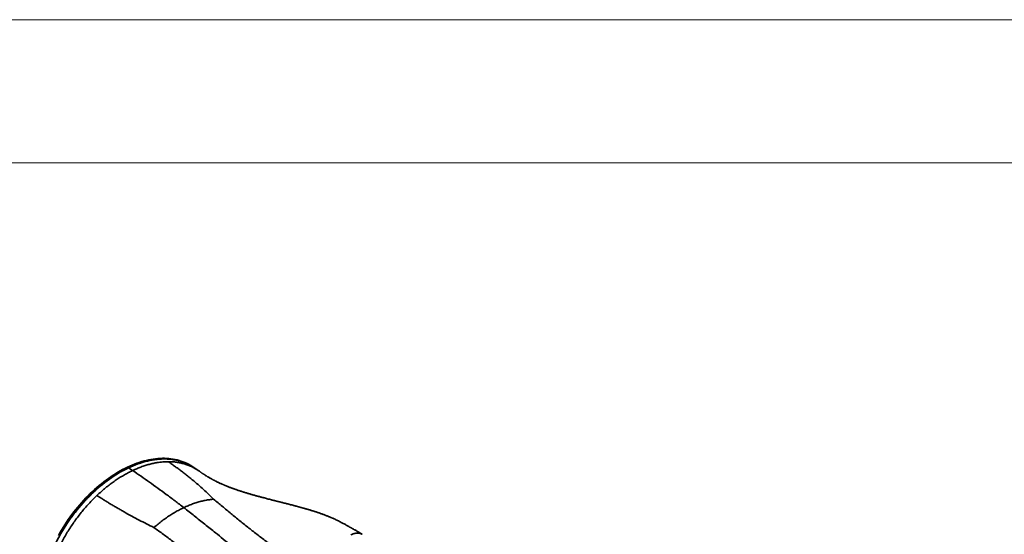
# Model space of a CAD drawing. Header units: millimetres. Extents: x -8713 to 3261, y -18743 to -8704.
# Tile 153 of 154: x 3082 to 3171, y -18244 to -18197. Entities that reach past the tile are written whole.
import ezdxf

# ---------------------------------------------------------------- set-up
doc = ezdxf.new("R2010")
doc.units = ezdxf.units.MM
doc.header["$LTSCALE"] = 10
for name, color, linetype, lineweight in [('1轮廓实线层', 7, 'Continuous', 18), ('2细线层', 4, 'Continuous', 13), ('图框层', 7, 'Continuous', 18)]:
    doc.layers.add(name, color=color, linetype=linetype, lineweight=lineweight)

# ---------------------------------------------------------------- blocks, each defined once
blk = doc.blocks.new('ZwmFrameMain_3_A4^_^无分区图框^_^landscape')
at = {"layer": '1轮廓实线层'}
blk.add_line((267, 200), (0, 200), dxfattribs=at)
at = {"layer": '2细线层'}
blk.add_line((272, 205), (-25, 205), dxfattribs=at)

msp = doc.modelspace()

# ---------------------------------------------------------------- linework, layer by layer
at = {"layer": '1轮廓实线层', "color": 7, "linetype": 'Continuous', "lineweight": 35}
for p, q in [((3091.618, -18237.701), (3091.99, -18237.95)), ((3097.894, -18237.918), (3097.496, -18237.65)), ((3097.894, -18237.919), (3097.87, -18237.904))]:
    msp.add_line(p, q, dxfattribs=at)
at = {"layer": '1轮廓实线层', "color": 7, "linetype": 'Continuous', "lineweight": 35, "flags": 128}
for points in [[(3085.262, -18243.838), (3085.401, -18243.591), (3085.544, -18243.347), (3085.692, -18243.105), (3085.844, -18242.865), (3086, -18242.628), (3086.16, -18242.394), (3086.324, -18242.162), (3086.492, -18241.934), (3086.663, -18241.708), (3086.838, -18241.486), (3087.017, -18241.268), (3087.198, -18241.053), (3087.383, -18240.842), (3087.57, -18240.636), (3087.761, -18240.433), (3087.954, -18240.235), (3088.15, -18240.041), (3088.348, -18239.851), (3088.549, -18239.667), (3088.752, -18239.487), (3088.956, -18239.312), (3089.163, -18239.142), (3089.371, -18238.978), (3089.581, -18238.819), (3089.792, -18238.665), (3090.005, -18238.517), (3090.219, -18238.374), (3090.433, -18238.238), (3090.649, -18238.107), (3090.865, -18237.982), (3091.081, -18237.863), (3091.298, -18237.751), (3091.515, -18237.644), (3091.732, -18237.544), (3091.949, -18237.45), (3092.166, -18237.363), (3092.382, -18237.282), (3092.598, -18237.208), (3092.813, -18237.141), (3093.026, -18237.08), (3093.239, -18237.026), (3093.451, -18236.978), (3093.661, -18236.937), (3093.87, -18236.904), (3094.077, -18236.877), (3094.282, -18236.856), (3094.485, -18236.843), (3094.687, -18236.837), (3094.885, -18236.837), (3095.082, -18236.845), (3095.276, -18236.859), (3095.467, -18236.88), (3095.656, -18236.908), (3095.841, -18236.943), (3096.023, -18236.984), (3096.203, -18237.033), (3096.378, -18237.088), (3096.551, -18237.15), (3096.719, -18237.218), (3096.884, -18237.293), (3097.045, -18237.375), (3097.203, -18237.463), (3097.356, -18237.558), (3097.388, -18237.579)], [(3097.555, -18237.691), (3097.452, -18237.621), (3097.299, -18237.527), (3097.142, -18237.438), (3096.98, -18237.357), (3096.815, -18237.281), (3096.647, -18237.213), (3096.475, -18237.151), (3096.299, -18237.095), (3096.12, -18237.047), (3095.937, -18237.005), (3095.752, -18236.97), (3095.563, -18236.942), (3095.372, -18236.921), (3095.178, -18236.906), (3094.982, -18236.899), (3094.783, -18236.898), (3094.582, -18236.905), (3094.378, -18236.918), (3094.173, -18236.938), (3093.966, -18236.965), (3093.757, -18236.998), (3093.547, -18237.039), (3093.335, -18237.086), (3093.123, -18237.14), (3092.909, -18237.201), (3092.694, -18237.269), (3092.478, -18237.343), (3092.262, -18237.424), (3092.045, -18237.511), (3091.828, -18237.604), (3091.611, -18237.704), (3091.394, -18237.811), (3091.177, -18237.923), (3090.96, -18238.042), (3090.744, -18238.167), (3090.529, -18238.298), (3090.314, -18238.434), (3090.1, -18238.577), (3089.888, -18238.725), (3089.676, -18238.878), (3089.467, -18239.037), (3089.258, -18239.202), (3089.051, -18239.372), (3088.847, -18239.546), (3088.644, -18239.726), (3088.443, -18239.911), (3088.245, -18240.1), (3088.049, -18240.294), (3087.856, -18240.493), (3087.665, -18240.695), (3087.477, -18240.902), (3087.293, -18241.113), (3087.111, -18241.328), (3086.933, -18241.546), (3086.758, -18241.768), (3086.586, -18241.993), (3086.418, -18242.222), (3086.254, -18242.454), (3086.094, -18242.688), (3085.938, -18242.925), (3085.786, -18243.165), (3085.638, -18243.407), (3085.494, -18243.652), (3085.355, -18243.898)]]:
    msp.add_lwpolyline(points, dxfattribs=at)
at = {"layer": '1轮廓实线层', "color": 7, "linetype": 'Continuous', "lineweight": 35}
for points, knots in [([(3091.618, -18237.701), (3091.746, -18237.642), (3092.001, -18237.525), (3092.383, -18237.375), (3092.763, -18237.243), (3093.146, -18237.131), (3093.529, -18237.039), (3093.913, -18236.969), (3094.292, -18236.922), (3094.645, -18236.899), (3094.973, -18236.896), (3095.276, -18236.91), (3095.574, -18236.941), (3095.867, -18236.988), (3096.155, -18237.053), (3096.438, -18237.135), (3096.713, -18237.235), (3096.975, -18237.35), (3097.225, -18237.482), (3097.397, -18237.582), (3097.484, -18237.644), (3097.495, -18237.651)], [0, 0, 0, 0, 0.0582089, 0.1164831, 0.1747573, 0.2329663, 0.2933975, 0.3539017, 0.414406, 0.4748373, 0.5260043, 0.5772155, 0.6284268, 0.6795938, 0.7322458, 0.784946, 0.8376463, 0.8902982, 0.9414742, 0.9926945, 1, 1, 1, 1]), ([(3095.225, -18237.147), (3095.142, -18237.148), (3094.978, -18237.15), (3094.726, -18237.167), (3094.471, -18237.194), (3094.181, -18237.236), (3093.854, -18237.298), (3093.49, -18237.387), (3093.121, -18237.496), (3092.747, -18237.626), (3092.369, -18237.776), (3092.116, -18237.892), (3091.99, -18237.95)], [0, 0, 0, 0, 0.080604, 0.161208, 0.242168, 0.323129, 0.434823, 0.546576, 0.65827, 0.772159, 0.886111, 1, 1, 1, 1]), ([(3099.338, -18240.553), (3099.192, -18240.406), (3098.895, -18240.108), (3098.424, -18239.667), (3097.928, -18239.225), (3097.486, -18238.851), (3097.109, -18238.545), (3096.808, -18238.306), (3096.501, -18238.069), (3096.189, -18237.834), (3095.873, -18237.603), (3095.552, -18237.373), (3095.334, -18237.223), (3095.225, -18237.147)], [0, 0, 0, 0, 0.121055, 0.244707, 0.371004, 0.499999, 0.570921, 0.642244, 0.713977, 0.785515, 0.85674, 0.928232, 1, 1, 1, 1]), ([(3096.663, -18237.342), (3096.549, -18237.312), (3096.322, -18237.251), (3095.966, -18237.192), (3095.601, -18237.153), (3095.35, -18237.149), (3095.225, -18237.147)], [0, 0, 0, 0, 0.2499946, 0.4999934, 0.7499956, 1, 1, 1, 1]), ([(3085.792, -18255.287), (3085.721, -18255.24), (3085.574, -18255.139), (3085.361, -18254.966), (3085.15, -18254.773), (3084.949, -18254.563), (3084.76, -18254.337), (3084.585, -18254.099), (3084.425, -18253.85), (3084.278, -18253.591), (3084.145, -18253.32), (3084.023, -18253.033), (3083.913, -18252.733), (3083.817, -18252.419), (3083.734, -18252.093), (3083.667, -18251.76), (3083.615, -18251.421), (3083.577, -18251.077), (3083.553, -18250.724), (3083.543, -18250.36), (3083.547, -18249.986), (3083.566, -18249.603), (3083.6, -18249.213), (3083.648, -18248.822), (3083.71, -18248.431), (3083.784, -18248.041), (3083.873, -18247.647), (3083.976, -18247.247), (3084.093, -18246.843), (3084.225, -18246.435), (3084.371, -18246.025), (3084.529, -18245.62), (3084.697, -18245.221), (3084.876, -18244.828), (3085.068, -18244.437), (3085.272, -18244.046), (3085.489, -18243.656), (3085.72, -18243.268), (3085.962, -18242.885), (3086.212, -18242.511), (3086.468, -18242.15), (3086.731, -18241.799), (3087.003, -18241.456), (3087.286, -18241.118), (3087.579, -18240.787), (3087.881, -18240.463), (3088.192, -18240.149), (3088.506, -18239.85), (3088.821, -18239.566), (3089.139, -18239.297), (3089.461, -18239.039), (3089.79, -18238.792), (3090.125, -18238.557), (3090.466, -18238.334), (3090.81, -18238.125), (3091.118, -18237.953), (3091.387, -18237.813), (3091.541, -18237.738), (3091.618, -18237.701)], [0, 0, 0, 0, 0.016335, 0.034223, 0.0525, 0.070777, 0.089189, 0.107601, 0.125357, 0.143113, 0.160992, 0.178871, 0.197138, 0.215406, 0.233807, 0.252209, 0.269978, 0.287748, 0.305641, 0.323533, 0.341817, 0.3601, 0.378517, 0.396935, 0.414688, 0.432442, 0.450318, 0.468194, 0.486459, 0.504723, 0.523122, 0.54152, 0.559289, 0.577058, 0.594951, 0.612843, 0.631125, 0.649408, 0.667825, 0.686242, 0.703998, 0.721755, 0.739635, 0.757515, 0.775784, 0.794052, 0.812455, 0.830858, 0.848622, 0.866385, 0.884272, 0.902158, 0.920434, 0.938709, 0.95712, 0.97553, 0.98776, 1, 1, 1, 1]), ([(3091.99, -18237.95), (3091.866, -18238.01), (3091.618, -18238.131), (3091.247, -18238.336), (3090.876, -18238.558), (3090.504, -18238.8), (3090.133, -18239.061), (3089.802, -18239.311), (3089.511, -18239.546), (3089.257, -18239.76), (3089.005, -18239.982), (3088.84, -18240.137), (3088.758, -18240.214)], [0, 0, 0, 0, 0.111694, 0.223447, 0.335141, 0.44903, 0.562982, 0.676871, 0.757475, 0.838079, 0.91904, 1, 1, 1, 1]), ([(3096.632, -18241.314), (3096.367, -18241.11), (3095.838, -18240.702), (3095.054, -18240.116), (3094.281, -18239.549), (3093.518, -18239.003), (3092.754, -18238.468), (3092.244, -18238.122), (3091.99, -18237.95)], [0, 0, 0, 0, 0.171285, 0.3426, 0.506894, 0.671188, 0.835594, 1, 1, 1, 1]), ([(3097.87, -18237.904), (3097.789, -18237.852), (3097.612, -18237.736), (3097.32, -18237.587), (3097, -18237.449), (3096.775, -18237.378), (3096.663, -18237.342)], [0, 0, 0, 0, 0.21804, 0.478691, 0.739343, 1, 1, 1, 1]), ([(3112.804, -18243.736), (3112.759, -18243.706), (3112.663, -18243.642), (3112.518, -18243.556), (3112.378, -18243.475), (3112.253, -18243.405), (3112.145, -18243.344), (3112.052, -18243.292), (3111.978, -18243.249), (3111.92, -18243.217), (3111.879, -18243.193), (3111.849, -18243.176), (3111.816, -18243.157), (3111.771, -18243.131), (3111.705, -18243.094), (3111.624, -18243.047), (3111.526, -18242.991), (3111.414, -18242.928), (3111.29, -18242.858), (3111.16, -18242.787), (3111.032, -18242.718), (3110.891, -18242.643), (3110.738, -18242.564), (3110.575, -18242.484), (3110.42, -18242.409), (3110.277, -18242.343), (3110.157, -18242.289), (3110.06, -18242.246), (3109.981, -18242.212), (3109.897, -18242.176), (3109.801, -18242.137), (3109.694, -18242.093), (3109.578, -18242.047), (3109.456, -18242), (3109.332, -18241.953), (3109.207, -18241.907), (3109.086, -18241.863), (3108.968, -18241.822), (3108.866, -18241.787), (3108.774, -18241.756), (3108.682, -18241.726), (3108.583, -18241.694), (3108.485, -18241.662), (3108.393, -18241.633), (3108.304, -18241.605), (3108.211, -18241.577), (3108.106, -18241.545), (3107.998, -18241.512), (3107.888, -18241.48), (3107.783, -18241.449), (3107.675, -18241.418), (3107.574, -18241.389), (3107.48, -18241.363), (3107.393, -18241.338), (3107.306, -18241.314), (3107.231, -18241.293), (3107.171, -18241.277), (3107.121, -18241.263), (3107.065, -18241.248), (3106.997, -18241.23), (3106.917, -18241.208), (3106.83, -18241.185), (3106.746, -18241.162), (3106.674, -18241.143), (3106.617, -18241.128), (3106.564, -18241.114), (3106.464, -18241.088), (3106.325, -18241.052), (3106.147, -18241.006), (3105.983, -18240.963), (3105.818, -18240.921), (3105.656, -18240.88), (3105.524, -18240.846), (3105.424, -18240.821), (3105.353, -18240.803), (3105.279, -18240.784), (3105.209, -18240.766), (3105.151, -18240.751), (3105.1, -18240.738), (3105.046, -18240.725), (3104.98, -18240.708), (3104.903, -18240.688), (3104.819, -18240.667), (3104.736, -18240.646), (3104.629, -18240.619), (3104.482, -18240.581), (3104.302, -18240.535), (3104.116, -18240.487), (3103.956, -18240.445), (3103.814, -18240.407), (3103.687, -18240.374), (3103.554, -18240.338), (3103.421, -18240.302), (3103.289, -18240.266), (3103.161, -18240.231), (3103.032, -18240.195), (3102.911, -18240.161), (3102.792, -18240.127), (3102.675, -18240.093), (3102.552, -18240.057), (3102.43, -18240.021), (3102.304, -18239.983), (3102.175, -18239.943), (3102.04, -18239.901), (3101.904, -18239.858), (3101.768, -18239.814), (3101.632, -18239.769), (3101.501, -18239.725), (3101.385, -18239.685), (3101.289, -18239.652), (3101.203, -18239.621), (3101.116, -18239.59), (3101.019, -18239.555), (3100.914, -18239.516), (3100.803, -18239.474), (3100.695, -18239.432), (3100.592, -18239.391), (3100.497, -18239.353), (3100.411, -18239.318), (3100.338, -18239.288), (3100.283, -18239.264), (3100.237, -18239.245), (3100.187, -18239.223), (3100.121, -18239.194), (3100.035, -18239.156), (3099.935, -18239.111), (3099.832, -18239.063), (3099.729, -18239.014), (3099.635, -18238.967), (3099.548, -18238.924), (3099.471, -18238.885), (3099.398, -18238.847), (3099.325, -18238.809), (3099.251, -18238.769), (3099.174, -18238.727), (3099.094, -18238.682), (3099.007, -18238.633), (3098.918, -18238.581), (3098.835, -18238.532), (3098.757, -18238.485), (3098.685, -18238.441), (3098.62, -18238.401), (3098.565, -18238.367), (3098.52, -18238.338), (3098.474, -18238.308), (3098.429, -18238.279), (3098.386, -18238.251), (3098.35, -18238.227), (3098.32, -18238.207), (3098.289, -18238.186), (3098.248, -18238.159), (3098.196, -18238.124), (3098.127, -18238.077), (3098.038, -18238.016), (3097.949, -18237.956), (3097.891, -18237.917), (3097.871, -18237.903)], [0, 0, 0, 0, 0.010552, 0.022722, 0.033545, 0.043107, 0.051438, 0.058544, 0.064424, 0.068561, 0.071755, 0.074002, 0.075679, 0.07953, 0.084487, 0.090557, 0.097745, 0.106055, 0.11531, 0.124831, 0.134005, 0.142829, 0.154825, 0.166097, 0.176645, 0.186422, 0.195067, 0.200499, 0.205317, 0.210407, 0.216509, 0.223389, 0.230603, 0.238103, 0.24607, 0.253559, 0.26089, 0.268116, 0.274638, 0.279199, 0.284608, 0.290807, 0.296723, 0.30198, 0.306849, 0.312273, 0.318231, 0.325111, 0.331094, 0.337055, 0.343221, 0.349637, 0.354349, 0.359305, 0.364478, 0.369108, 0.372113, 0.374628, 0.377651, 0.381521, 0.386132, 0.391202, 0.396293, 0.400316, 0.403223, 0.405935, 0.409283, 0.42013, 0.429488, 0.43902, 0.447767, 0.457146, 0.466291, 0.469944, 0.473964, 0.478342, 0.482386, 0.485663, 0.488194, 0.490933, 0.494773, 0.499264, 0.504027, 0.508938, 0.513193, 0.522234, 0.533799, 0.543752, 0.553893, 0.561073, 0.568157, 0.575739, 0.583977, 0.591119, 0.598689, 0.606344, 0.613671, 0.61998, 0.627287, 0.63438, 0.641944, 0.649102, 0.65708, 0.665383, 0.673801, 0.682276, 0.690776, 0.699277, 0.706914, 0.712684, 0.717746, 0.723446, 0.729932, 0.737102, 0.744709, 0.752747, 0.759434, 0.766379, 0.772675, 0.777784, 0.781862, 0.784731, 0.787861, 0.793254, 0.800024, 0.808006, 0.817056, 0.825061, 0.833209, 0.840945, 0.847713, 0.853551, 0.860661, 0.867382, 0.873943, 0.882113, 0.890155, 0.898787, 0.908508, 0.915059, 0.923344, 0.931439, 0.936213, 0.941541, 0.946741, 0.951806, 0.956831, 0.961135, 0.963299, 0.965992, 0.969486, 0.973788, 0.978904, 0.986448, 0.995271, 1, 1, 1, 1]), ([(3088.758, -18240.214), (3088.632, -18240.335), (3088.382, -18240.577), (3088.018, -18240.961), (3087.663, -18241.357), (3087.437, -18241.633), (3087.323, -18241.771)], [0, 0, 0, 0, 0.250004, 0.500007, 0.750005, 1, 1, 1, 1]), ([(3088.758, -18240.214), (3088.858, -18240.278), (3089.057, -18240.406), (3089.36, -18240.596), (3089.664, -18240.785), (3089.973, -18240.973), (3090.285, -18241.159), (3090.601, -18241.345), (3090.918, -18241.528), (3091.353, -18241.775), (3091.905, -18242.081), (3092.578, -18242.44), (3093.249, -18242.786), (3093.703, -18243.009), (3093.927, -18243.119)], [0, 0, 0, 0, 0.062812, 0.125412, 0.187806, 0.250001, 0.312972, 0.375625, 0.437966, 0.500001, 0.628996, 0.755294, 0.878945, 1, 1, 1, 1]), ([(3096.632, -18241.314), (3096.763, -18241.253), (3097.026, -18241.133), (3097.42, -18240.98), (3097.812, -18240.847), (3098.201, -18240.738), (3098.585, -18240.652), (3098.966, -18240.588), (3099.214, -18240.565), (3099.338, -18240.553)], [0, 0, 0, 0, 0.142852, 0.285705, 0.428559, 0.571416, 0.714275, 0.857137, 1, 1, 1, 1]), ([(3104.442, -18244.606), (3104.363, -18244.55), (3103.995, -18244.293), (3103.358, -18243.815), (3102.53, -18243.175), (3101.719, -18242.522), (3100.919, -18241.863), (3100.129, -18241.203), (3099.602, -18240.77), (3099.338, -18240.553)], [0, 0, 0, 0, 0.043953, 0.203096, 0.362343, 0.521704, 0.681152, 0.840617, 1, 1, 1, 1]), ([(3093.927, -18243.119), (3094.051, -18243.013), (3094.299, -18242.801), (3094.679, -18242.505), (3095.063, -18242.226), (3095.452, -18241.966), (3095.843, -18241.727), (3096.237, -18241.507), (3096.5, -18241.378), (3096.632, -18241.314)], [0, 0, 0, 0, 0.142863, 0.285725, 0.428584, 0.571441, 0.714295, 0.857148, 1, 1, 1, 1]), ([(3102.134, -18245.701), (3101.732, -18245.382), (3100.853, -18244.685), (3099.656, -18243.721), (3098.543, -18242.825), (3097.588, -18242.061), (3096.95, -18241.563), (3096.632, -18241.314)], [0, 0, 0, 0, 0.219009, 0.479341, 0.652897, 0.826452, 1, 1, 1, 1]), ([(3087.323, -18241.771), (3087.211, -18241.913), (3086.987, -18242.197), (3086.667, -18242.638), (3086.361, -18243.09), (3086.07, -18243.55), (3085.795, -18244.02), (3085.536, -18244.496), (3085.294, -18244.978), (3085.147, -18245.303), (3085.074, -18245.466)], [0, 0, 0, 0, 0.125001, 0.25, 0.374998, 0.499996, 0.624994, 0.749994, 0.874996, 1, 1, 1, 1]), ([(3093.927, -18243.119), (3094.211, -18243.326), (3094.779, -18243.74), (3095.629, -18244.372), (3096.47, -18245.011), (3097.299, -18245.655), (3098.111, -18246.303), (3098.734, -18246.808), (3099.079, -18247.097), (3099.165, -18247.17)], [0, 0, 0, 0, 0.15788, 0.315842, 0.473786, 0.631644, 0.78939, 0.947032, 1, 1, 1, 1]), ([(3112.802, -18243.738), (3112.79, -18243.729), (3112.749, -18243.7), (3112.669, -18243.666), (3112.566, -18243.635), (3112.456, -18243.62), (3112.343, -18243.62), (3112.216, -18243.635), (3112.078, -18243.671), (3111.929, -18243.728), (3111.832, -18243.774), (3111.784, -18243.797)], [0, 0, 0, 0, 0.048645, 0.161864, 0.275075, 0.387057, 0.496746, 0.603395, 0.740338, 0.871898, 1, 1, 1, 1])]:
    msp.add_open_spline(points, degree=3, knots=knots, dxfattribs=at)

# ---------------------------------------------------------------- block references
at = {"layer": '图框层', "xscale": 2.6, "yscale": 2.6, "zscale": 2.6}
msp.add_blockref('ZwmFrameMain_3_A4^_^无分区图框^_^landscape', (2554.209, -18730.043), dxfattribs=at)

doc.saveas('drawing.dxf')
